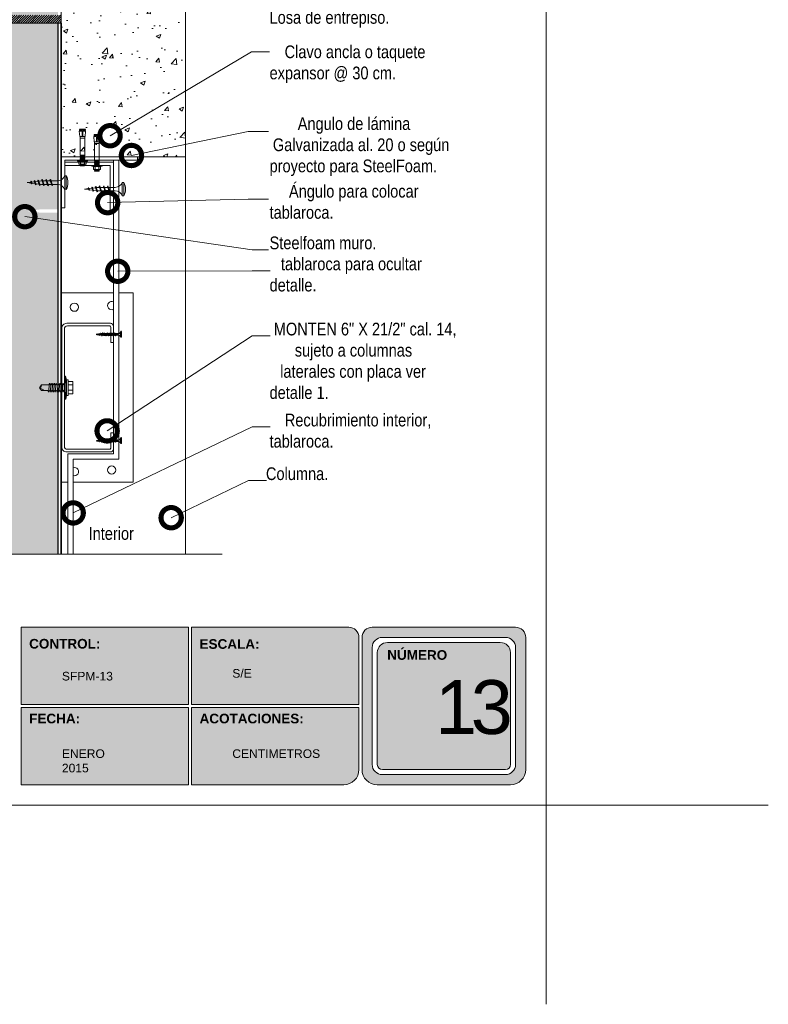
# Model space of a CAD drawing. Header units: millimetres. Extents: x 795.2 to 825.2, y 80.9 to 116.7.
# Tile 2 of 3: x 810.5 to 825.2, y 80.9 to 100.3. Entities that reach past the tile are written whole.
import ezdxf

# ---------------------------------------------------------------- set-up
doc = ezdxf.new("R2010")
doc.units = ezdxf.units.MM
doc.header["$LTSCALE"] = 0.025
doc.linetypes.add('DASHED2', pattern=[9.525, 6.35, -3.175])
doc.layers.get('0').update_dxf_attribs({"lineweight": 5})
for name, color, linetype, lineweight in [('00-ACABADO FINAL', 6, 'Continuous', 0), ('00-ACERO', 4, 'Continuous', 15), ('00-CARPINTERIA', 8, 'Continuous', 0), ('ESTRUCTURA', 251, 'Continuous', 9), ('hatch', 252, 'Continuous', 0), ('LAMINA ACCESORIOS', 1, 'Continuous', 20), ('LAMINA PANEL', 151, 'Continuous', 25), ('PIJAS', 3, 'Continuous', 0), ('STEELFOAM', 170, 'Continuous', 35), ('TEXTO', 7, 'DASHED2', 0), ('TEXTO CUADRO DATOS', 251, 'Continuous', 0)]:
    doc.layers.add(name, color=color, linetype=linetype, lineweight=lineweight)
doc.layers.add('00-TORNILLERIA', color=5, linetype='Continuous')
doc.styles.add('Erika', font='techl___.ttf', dxfattribs={"height": 0.25})
doc.styles.get("Standard").update_dxf_attribs({"font": 'romand.shx'})
doc.dimstyles.new('Erika', dxfattribs={"dimtxt": 0.25, "dimasz": 0.8, "dimexe": 0.5, "dimexo": 0.5, "dimgap": 0, "dimtad": 0, "dimlfac": 0.1, "dimzin": 1, "dimdsep": 46, "dimtxsty": 'Erika', "dimblk": 'DOTSMALL', "dimcen": 2.5, "dimse1": 1, "dimse2": 1, "dimclrd": 252, "dimclre": 252, "dimclrt": 256, "dimadec": 0, "dimazin": 0, "dimtfac": 1, "dimtmove": 0, "dimatfit": 3, "dimldrblk": 'DOTSMALL', "dimfxl": 0, "dimlwd": 0, "dimlwe": 0, "dimarcsym": 0})

# ---------------------------------------------------------------- blocks, each defined once
blk = doc.blocks.new('Phillips 8 x 34')
at = {"layer": 'PIJAS'}
for p, q in [((-0.031, -0.132), (-0.031, 0.132)), ((-0.031, 0.132), (0, 0.132)), ((0, -0.132), (0, 0.132)), ((0.14, 0.035), (0.268, 0.035)), ((0.239, -0.052), (0.274, 0.052)), ((0.249, -0.062), (0.28, 0.062)), ((0.255, -0.052), (0.29, 0.052)), ((0.28, 0.062), (0.274, 0.052)), ((0.28, 0.062), (0.29, 0.052)), ((0.284, 0.035), (0.35, 0.035)), ((0.32, -0.052), (0.356, 0.052)), ((0.33, -0.062), (0.361, 0.062)), ((0.336, -0.052), (0.371, 0.052)), ((0.361, 0.062), (0.356, 0.052)), ((0.361, 0.062), (0.371, 0.052)), ((0.365, 0.035), (0.43, 0.035)), ((0.401, -0.052), (0.437, 0.052)), ((0.411, -0.062), (0.442, 0.062)), ((0.417, -0.052), (0.452, 0.052)), ((0.442, 0.062), (0.437, 0.052)), ((0.442, 0.062), (0.452, 0.052)), ((0.446, 0.035), (0.459, 0.035)), ((0.51, 0.029), (0.459, 0.035)), ((0.485, -0.046), (0.515, 0.042)), ((0.495, -0.056), (0.52, 0.051)), ((0.501, -0.046), (0.53, 0.042)), ((0.513, 0.035), (0.519, 0.035)), ((0.52, 0.051), (0.515, 0.042)), ((0.52, 0.051), (0.53, 0.042)), ((0.58, 0.02), (0.525, 0.027)), ((0.563, -0.031), (0.584, 0.03)), ((0.573, -0.041), (0.59, 0.04)), ((0.579, -0.031), (0.6, 0.03)), ((0.59, 0.04), (0.584, 0.03)), ((0.59, 0.04), (0.6, 0.03)), ((0.651, 0.011), (0.595, 0.018)), ((0.642, -0.017), (0.654, 0.02)), ((0.651, -0.026), (0.66, 0.029)), ((0.66, 0.029), (0.654, 0.02)), ((0.657, -0.017), (0.669, 0.02)), ((0.66, 0.029), (0.669, 0.02)), ((0.739, 0), (0.666, 0.009)), ((-0.031, -0.132), (0, -0.132)), ((0.14, -0.035), (0.245, -0.035)), ((0.249, -0.062), (0.239, -0.052)), ((0.249, -0.062), (0.255, -0.052)), ((0.26, -0.035), (0.326, -0.035)), ((0.33, -0.062), (0.32, -0.052)), ((0.33, -0.062), (0.336, -0.052)), ((0.342, -0.035), (0.407, -0.035)), ((0.411, -0.062), (0.401, -0.052)), ((0.411, -0.062), (0.417, -0.052)), ((0.423, -0.035), (0.459, -0.035)), ((0.459, -0.035), (0.49, -0.031)), ((0.495, -0.056), (0.485, -0.046)), ((0.495, -0.056), (0.501, -0.046)), ((0.506, -0.029), (0.566, -0.022)), ((0.573, -0.041), (0.563, -0.031)), ((0.573, -0.041), (0.579, -0.031)), ((0.583, -0.02), (0.643, -0.012)), ((0.651, -0.026), (0.642, -0.017)), ((0.651, -0.026), (0.657, -0.017)), ((0.659, -0.01), (0.739, 0))]:
    blk.add_line(p, q, dxfattribs=at)
at = {"layer": 'PIJAS', "linetype": 'ByBlock', "lineweight": 0}
blk.add_arc((0.208, 0), 0.273, 151.0128, 208.9872, dxfattribs=at)
at = {"layer": 'PIJAS'}
for centre, start, end in [((0.143, 0.188), 201.3836, 269.0608), ((0.143, -0.188), 90.9391, 158.6163)]:
    blk.add_arc(centre, 0.153, start, end, dxfattribs=at)
blk = doc.blocks.new('PI-ANCL')
at = {"layer": 'PIJAS', "color": 152}
for p, q in [((0.0034, 0.0355), (0.0085, 0.0355)), ((0.0034, 0.0351), (0.0034, 0.0355)), ((0.0034, 0.0351), (0.0085, 0.0354)), ((0.0085, 0.0354), (0.0085, 0.0355)), ((0.0085, 0.0354), (0.0088, 0.0351)), ((-0.0001, 0.0296), (0.0121, 0.0296)), ((-0.0001, 0.0287), (-0.0001, 0.0296)), ((-0.0001, 0.0287), (0.0121, 0.0287)), ((0.0017, 0.0306), (0.0017, 0.0327)), ((0.0023, 0.0335), (0.0096, 0.0335)), ((0.0023, 0.0333), (0.0031, 0.0333)), ((0.0023, 0.03), (0.0031, 0.03)), ((0.0023, 0.0297), (0.0096, 0.0297)), ((0.0032, 0.0348), (0.0034, 0.0351)), ((0.0034, 0.0345), (0.0032, 0.0348)), ((0.0032, 0.0342), (0.0034, 0.0345)), ((0.0034, 0.034), (0.0032, 0.0342)), ((0.0032, 0.0337), (0.0034, 0.034)), ((0.0033, 0.0335), (0.0032, 0.0337)), ((0.0032, 0.0296), (0.0033, 0.0297)), ((0.0032, 0.0296), (0.0032, 0.0296)), ((0.0032, 0.0284), (0.0034, 0.0287)), ((0.0034, 0.0282), (0.0032, 0.0284)), ((0.0032, 0.0279), (0.0034, 0.0282)), ((0.0034, 0.0276), (0.0032, 0.0279)), ((0.0032, 0.0273), (0.0034, 0.0276)), ((0.0034, 0.027), (0.0032, 0.0273)), ((0.0032, 0.0267), (0.0034, 0.027)), ((0.0034, 0.0264), (0.0032, 0.0267)), ((0.0032, 0.0261), (0.0034, 0.0264)), ((0.0034, 0.0258), (0.0032, 0.0261)), ((0.0032, 0.0255), (0.0034, 0.0258)), ((0.0034, 0.0253), (0.0032, 0.0255)), ((0.0032, 0.025), (0.0034, 0.0253)), ((0.0034, 0.0247), (0.0032, 0.025)), ((0.0032, 0.0244), (0.0034, 0.0247)), ((0.0034, 0.0241), (0.0032, 0.0244)), ((0.0032, 0.0238), (0.0034, 0.0241)), ((0.0034, 0.0235), (0.0032, 0.0238)), ((0.0034, 0.0345), (0.0085, 0.0348)), ((0.0034, 0.034), (0.0085, 0.0342)), ((0.0034, 0.0282), (0.0085, 0.0284)), ((0.0034, 0.0276), (0.0085, 0.0279)), ((0.0034, 0.027), (0.0085, 0.0273)), ((0.0034, 0.0264), (0.0085, 0.0267)), ((0.0034, 0.0258), (0.0085, 0.0261)), ((0.0034, 0.0253), (0.0085, 0.0255)), ((0.0034, 0.0247), (0.0085, 0.025)), ((0.0034, 0.0247), (0.0085, 0.025)), ((0.0034, 0.0241), (0.0085, 0.0244)), ((0.0034, 0.0241), (0.0085, 0.0244)), ((0.0034, 0.0235), (0.0085, 0.0238)), ((0.0037, 0.0306), (0.0037, 0.0327)), ((0.0043, 0.0333), (0.0076, 0.0333)), ((0.0043, 0.03), (0.0076, 0.03)), ((0.006, 0.0335), (0.0085, 0.0337)), ((0.0082, 0.0306), (0.0082, 0.0327)), ((0.0083, 0.0296), (0.0085, 0.0296)), ((0.0088, 0.0351), (0.0085, 0.0348)), ((0.0085, 0.0348), (0.0088, 0.0345)), ((0.0088, 0.0345), (0.0085, 0.0342)), ((0.0085, 0.0342), (0.0088, 0.034)), ((0.0088, 0.034), (0.0085, 0.0337)), ((0.0085, 0.0337), (0.0086, 0.0335)), ((0.0086, 0.0297), (0.0085, 0.0296)), ((0.0085, 0.0296), (0.0085, 0.0296)), ((0.0087, 0.0287), (0.0085, 0.0284)), ((0.0085, 0.0284), (0.0088, 0.0282)), ((0.0088, 0.0282), (0.0085, 0.0279)), ((0.0085, 0.0279), (0.0088, 0.0276)), ((0.0088, 0.0276), (0.0085, 0.0273)), ((0.0085, 0.0273), (0.0088, 0.027)), ((0.0088, 0.027), (0.0085, 0.0267)), ((0.0085, 0.0267), (0.0088, 0.0264)), ((0.0088, 0.0264), (0.0085, 0.0261)), ((0.0085, 0.0261), (0.0088, 0.0258)), ((0.0088, 0.0258), (0.0085, 0.0255)), ((0.0085, 0.0255), (0.0088, 0.0253)), ((0.0088, 0.0253), (0.0085, 0.025)), ((0.0085, 0.025), (0.0088, 0.0247)), ((0.0088, 0.0247), (0.0085, 0.0244)), ((0.0085, 0.0244), (0.0088, 0.0241)), ((0.0088, 0.0241), (0.0085, 0.0238)), ((0.0085, 0.0238), (0.0085, 0.023)), ((0.0088, 0.0333), (0.0096, 0.0333)), ((0.0088, 0.03), (0.0096, 0.03)), ((0.0102, 0.0306), (0.0102, 0.0327)), ((0.0121, 0.0287), (0.0121, 0.0296)), ((0.0034, 0.023), (0.0032, 0.0228)), ((0.0032, 0.0228), (0.0088, 0.0228)), ((0.0032, 0.0004), (0.0032, 0.0228)), ((0.0034, 0.0235), (0.0034, 0.023)), ((0.0034, 0.023), (0.0085, 0.023)), ((0.0085, 0.023), (0.0088, 0.0228)), ((0.0088, 0.0004), (0.0088, 0.0228)), ((0.0022, -0.0059), (0.0026, 0.0004)), ((0.0026, 0.0004), (0.0093, 0.0004)), ((0.0032, 0.0024), (0.0088, 0.0024)), ((0.0056, 0), (0.0064, 0)), ((0.0056, 0), (0.0056, -0.0059)), ((0.0064, 0), (0.0064, -0.0059)), ((0.0098, -0.0059), (0.0093, 0.0004)), ((0.0056, -0.0059), (0.0022, -0.0059)), ((0.0025, -0.0071), (0.0026, -0.0059)), ((0.0025, -0.0071), (0.0095, -0.0071)), ((0.0025, -0.0084), (0.0026, -0.0071)), ((0.0025, -0.0084), (0.0095, -0.0084)), ((0.0064, -0.0059), (0.0098, -0.0059)), ((0.0095, -0.0071), (0.0093, -0.0059)), ((0.0095, -0.0084), (0.0093, -0.0071))]:
    blk.add_line(p, q, dxfattribs=at)
for centre, start, end in [((0.0023, 0.0329), 90, 180), ((0.0023, 0.0327), 90, 180), ((0.0023, 0.0306), 180, 270), ((0.0023, 0.0303), 180, 270), ((0.0031, 0.0327), 0, 90), ((0.0031, 0.0306), 270, 360), ((0.0043, 0.0327), 90, 180), ((0.0043, 0.0306), 180, 270), ((0.0076, 0.0327), 0, 90), ((0.0076, 0.0306), 270, 0), ((0.0088, 0.0327), 90, 180), ((0.0088, 0.0306), 180, 270), ((0.0096, 0.0329), 0, 90), ((0.0096, 0.0327), 0, 90), ((0.0096, 0.0306), 270, 0), ((0.0096, 0.0303), 270, 0)]:
    blk.add_arc(centre, 0.0006, start, end, dxfattribs=at)
blk = doc.blocks.new('_DotSmall')
at = {"color": 0, "linetype": 'ByBlock', "const_width": 0.5}
blk.add_lwpolyline([(-0.0625, 0, 1), (0.0625, 0, 1)], format="xyb", close=True, dxfattribs=at)
blk = doc.blocks.new('tornillo')
at = {"layer": '00-CARPINTERIA'}
for p, q in [((0.00001, 0.03281), (-0.00265, 0.03096)), ((-0.00265, 0.02492), (-0.00265, 0.03096)), ((-0.00222, 0.02905), (-0.00265, 0.02931)), ((0.00001, 0.03281), (-0.00211, 0.02908)), ((0.00266, 0.03096), (0.00001, 0.03281)), ((0.00072, 0.03122), (0.00001, 0.03281)), ((0.00266, 0.03096), (0.00075, 0.0312)), ((0.00266, 0.0239), (0.00266, 0.03096)), ((-0.00436, 0.02424), (-0.00265, 0.02492)), ((-0.00278, 0.02361), (-0.00436, 0.02424)), ((0.00438, 0.02322), (-0.00436, 0.02424)), ((-0.00436, 0.02253), (-0.00278, 0.02316)), ((-0.00278, 0.02191), (-0.00436, 0.02253)), ((0.00438, 0.02152), (-0.00436, 0.02253)), ((-0.00436, 0.02083), (-0.00278, 0.02145)), ((-0.00278, 0.0202), (-0.00436, 0.02083)), ((0.00438, 0.01981), (-0.00436, 0.02083)), ((-0.00436, 0.01912), (-0.00278, 0.01975)), ((-0.00265, 0.02335), (-0.00265, 0.02343)), ((-0.00265, 0.02164), (-0.00265, 0.02172)), ((-0.00265, 0.01993), (-0.00265, 0.02001)), ((0.00438, 0.02322), (0.00266, 0.0239)), ((0.00266, 0.02233), (0.00266, 0.02241)), ((0.00266, 0.02062), (0.00266, 0.0207)), ((0.00279, 0.0226), (0.00438, 0.02322)), ((0.00438, 0.02152), (0.00279, 0.02214)), ((0.00279, 0.02089), (0.00438, 0.02152)), ((0.00438, 0.01981), (0.00279, 0.02044)), ((0.00279, 0.01918), (0.00438, 0.01981)), ((-0.00278, 0.01849), (-0.00436, 0.01912)), ((0.00438, 0.0181), (-0.00436, 0.01912)), ((-0.00436, 0.01741), (-0.00278, 0.01804)), ((-0.00278, 0.01678), (-0.00436, 0.01741)), ((0.00438, 0.01639), (-0.00436, 0.01741)), ((-0.00436, 0.0157), (-0.00278, 0.01633)), ((-0.00278, 0.01507), (-0.00436, 0.0157)), ((0.00438, 0.01468), (-0.00436, 0.0157)), ((-0.00436, 0.01399), (-0.00278, 0.01462)), ((-0.00278, 0.01336), (-0.00436, 0.01399)), ((0.00438, 0.01297), (-0.00436, 0.01399)), ((-0.00436, 0.01228), (-0.00278, 0.01291)), ((-0.00278, 0.01165), (-0.00436, 0.01228)), ((0.00438, 0.01126), (-0.00436, 0.01228)), ((-0.00436, 0.01057), (-0.00278, 0.0112)), ((-0.00278, 0.00995), (-0.00436, 0.01057)), ((0.00438, 0.00956), (-0.00436, 0.01057)), ((-0.00265, 0.01822), (-0.00265, 0.0183)), ((-0.00265, 0.01652), (-0.00265, 0.01659)), ((-0.00265, 0.01481), (-0.00265, 0.01489)), ((-0.00265, 0.0131), (-0.00265, 0.01318)), ((-0.00265, 0.01139), (-0.00265, 0.01147)), ((-0.00265, 0.00968), (-0.00265, 0.00976)), ((0.00266, 0.01891), (0.00266, 0.01899)), ((0.00266, 0.0172), (0.00266, 0.01728)), ((0.00266, 0.0155), (0.00266, 0.01558)), ((0.00266, 0.01379), (0.00266, 0.01387)), ((0.00266, 0.01208), (0.00266, 0.01216)), ((0.00266, 0.01037), (0.00266, 0.01045)), ((0.00438, 0.0181), (0.00279, 0.01873)), ((0.00279, 0.01747), (0.00438, 0.0181)), ((0.00438, 0.01639), (0.00279, 0.01702)), ((0.00279, 0.01576), (0.00438, 0.01639)), ((0.00438, 0.01468), (0.00279, 0.01531)), ((0.00279, 0.01405), (0.00438, 0.01468)), ((0.00438, 0.01297), (0.00279, 0.0136)), ((0.00279, 0.01234), (0.00438, 0.01297)), ((0.00438, 0.01126), (0.00279, 0.01189)), ((0.00279, 0.01064), (0.00438, 0.01126)), ((0.00438, 0.00956), (0.00279, 0.01018)), ((-0.01126, 0.00716), (-0.01126, 0.00766)), ((-0.0077, 0.00631), (-0.01126, 0.00716)), ((0.0077, 0.00631), (-0.0077, 0.00631)), ((-0.0077, 0.00476), (-0.0077, 0.00631)), ((0.00758, 0.00464), (-0.00758, 0.00464)), ((-0.00616, 0.00464), (-0.00616, 0.00036)), ((0.0058, 0), (-0.0058, 0)), ((-0.00436, 0.00887), (-0.00278, 0.0095)), ((-0.00265, 0.00819), (-0.00436, 0.00887)), ((0.003, 0.00801), (-0.00436, 0.00887)), ((-0.00266, 0.00464), (-0.00266, 0)), ((-0.00265, 0.00819), (-0.00265, 0.00801)), ((0.00266, 0.00866), (0.00266, 0.00874)), ((0.00266, 0.00464), (0.00266, 0)), ((0.00279, 0.00893), (0.00438, 0.00956)), ((0.00403, 0.00799), (0.00279, 0.00848)), ((0.00616, 0.00036), (0.00616, 0.00464)), ((0.0077, 0.00631), (0.01126, 0.00716)), ((0.0077, 0.00631), (0.0077, 0.00476)), ((0.01126, 0.00716), (0.01126, 0.00766))]:
    blk.add_line(p, q, dxfattribs=at)
for centre, radius, start, end in [((0.00075, 0.03123), 0.000032, 204.23771, 263.0002), ((-0.00285, 0.02343), 0.0002, 0, 68.37539), ((-0.00285, 0.02335), 0.0002, 291.62461, 360), ((-0.00285, 0.02172), 0.0002, 0, 68.37539), ((-0.00285, 0.02164), 0.0002, 291.62461, 0), ((-0.00285, 0.02001), 0.0002, 0, 68.37539), ((-0.00285, 0.01993), 0.0002, 291.62461, 360), ((-0.00218, 0.02912), 0.00008, 239.30596, 330.41578), ((0.00286, 0.02241), 0.0002, 111.62461, 180), ((0.00286, 0.02233), 0.0002, 180, 248.37539), ((0.00286, 0.0207), 0.0002, 111.62461, 180), ((0.00286, 0.02062), 0.0002, 180, 248.37539), ((-0.00285, 0.0183), 0.0002, 0, 68.37539), ((-0.00285, 0.01822), 0.0002, 291.62461, 0), ((-0.00285, 0.01659), 0.0002, 0, 68.37539), ((-0.00285, 0.01652), 0.0002, 291.62461, 0), ((-0.00285, 0.01489), 0.0002, 0, 68.37539), ((-0.00285, 0.01481), 0.0002, 291.62461, 0), ((-0.00285, 0.01318), 0.0002, 0, 68.37539), ((-0.00285, 0.0131), 0.0002, 291.62461, 360), ((-0.00285, 0.01147), 0.0002, 0, 68.37539), ((-0.00285, 0.01139), 0.0002, 291.62461, 0), ((-0.00285, 0.00976), 0.0002, 0, 68.37539), ((0.00286, 0.01899), 0.0002, 111.62461, 180), ((0.00286, 0.01891), 0.0002, 180, 248.37539), ((0.00286, 0.01728), 0.0002, 111.62461, 180), ((0.00286, 0.0172), 0.0002, 180, 248.37539), ((0.00286, 0.01558), 0.0002, 111.62461, 180), ((0.00286, 0.0155), 0.0002, 180, 248.37539), ((0.00286, 0.01387), 0.0002, 111.62461, 180), ((0.00286, 0.01379), 0.0002, 180, 248.37539), ((0.00286, 0.01216), 0.0002, 111.62461, 180), ((0.00286, 0.01208), 0.0002, 180, 248.37539), ((0.00286, 0.01045), 0.0002, 111.62461, 180), ((0.00286, 0.01037), 0.0002, 180, 248.37539), ((0, -0.16153), 0.16957, 86.19393, 93.80607), ((0, -0.16153), 0.16907, 86.18273, 93.81727), ((-0.00758, 0.00476), 0.00012, 180, 270), ((-0.0058, 0.00036), 0.00036, 180, 270), ((-0.00285, 0.00968), 0.0002, 291.62461, 0), ((0.00286, 0.00874), 0.0002, 111.62461, 180), ((0.00286, 0.00866), 0.0002, 180, 248.37539), ((0.0058, 0.00036), 0.00036, 270, 0), ((0.00758, 0.00476), 0.00012, 270, 0)]:
    blk.add_arc(centre, radius, start, end, dxfattribs=at)
blk = doc.blocks.new('TORNILLO2IN')
at = {"layer": '00-TORNILLERIA'}
for p, q in [((581.605, 661.0234), (581.6081, 661.0238)), ((581.6084, 661.0247), (581.608, 661.0243)), ((581.6085, 661.0227), (581.608, 661.0243)), ((581.6087, 661.0223), (581.6084, 661.0247)), ((581.6084, 661.0247), (581.6086, 661.0243)), ((581.6092, 661.0227), (581.6086, 661.0243)), ((581.6088, 661.0239), (581.6111, 661.0242)), ((581.6114, 661.0251), (581.611, 661.0247)), ((581.6118, 661.0221), (581.611, 661.0247)), ((581.6121, 661.0217), (581.6114, 661.0251)), ((581.6114, 661.0251), (581.6116, 661.0247)), ((581.6125, 661.0221), (581.6116, 661.0247)), ((581.6118, 661.0243), (581.6141, 661.0246)), ((581.6143, 661.0256), (581.6139, 661.0252)), ((581.6152, 661.0215), (581.6139, 661.0252)), ((581.6154, 661.0211), (581.6143, 661.0256)), ((581.6143, 661.0256), (581.6146, 661.0252)), ((581.6158, 661.0215), (581.6146, 661.0252)), ((581.6148, 661.0247), (581.6169, 661.0249)), ((581.6173, 661.0249), (581.6169, 661.0249)), ((581.6175, 661.0261), (581.6171, 661.0257)), ((581.6186, 661.0212), (581.6171, 661.0257)), ((581.6175, 661.0261), (581.6177, 661.0257)), ((581.6188, 661.0208), (581.6175, 661.0261)), ((581.6192, 661.0212), (581.6177, 661.0257)), ((581.6208, 661.0249), (581.618, 661.0249)), ((581.6209, 661.0261), (581.6205, 661.0257)), ((581.622, 661.0212), (581.6205, 661.0257)), ((581.6209, 661.0261), (581.6212, 661.0257)), ((581.6223, 661.0208), (581.6209, 661.0261)), ((581.6227, 661.0212), (581.6212, 661.0257)), ((581.6242, 661.0249), (581.6214, 661.0249)), ((581.6244, 661.0261), (581.624, 661.0257)), ((581.6255, 661.0212), (581.624, 661.0257)), ((581.6244, 661.0261), (581.6246, 661.0257)), ((581.6257, 661.0208), (581.6244, 661.0261)), ((581.6261, 661.0212), (581.6246, 661.0257)), ((581.628, 661.0249), (581.6249, 661.0249)), ((581.6282, 661.0261), (581.6277, 661.0257)), ((581.6292, 661.0212), (581.6277, 661.0257)), ((581.6282, 661.0261), (581.6284, 661.0257)), ((581.6295, 661.0208), (581.6282, 661.0261)), ((581.6299, 661.0212), (581.6284, 661.0257)), ((581.6315, 661.0249), (581.6287, 661.0249)), ((581.6316, 661.0261), (581.6312, 661.0257)), ((581.6327, 661.0212), (581.6312, 661.0257)), ((581.6316, 661.0261), (581.6319, 661.0257)), ((581.6329, 661.0208), (581.6316, 661.0261)), ((581.6334, 661.0212), (581.6319, 661.0257)), ((581.6349, 661.0249), (581.6321, 661.0249)), ((581.6351, 661.0261), (581.6346, 661.0257)), ((581.6361, 661.0212), (581.6346, 661.0257)), ((581.6351, 661.0261), (581.6353, 661.0257)), ((581.6364, 661.0208), (581.6351, 661.0261)), ((581.6368, 661.0212), (581.6353, 661.0257)), ((581.6384, 661.0249), (581.6356, 661.0249)), ((581.6385, 661.0261), (581.6381, 661.0257)), ((581.6396, 661.0212), (581.6381, 661.0257)), ((581.6385, 661.0261), (581.6388, 661.0257)), ((581.6398, 661.0208), (581.6385, 661.0261)), ((581.6403, 661.0212), (581.6388, 661.0257)), ((581.6418, 661.0249), (581.639, 661.0249)), ((581.642, 661.0261), (581.6415, 661.0257)), ((581.643, 661.0212), (581.6415, 661.0257)), ((581.642, 661.0261), (581.6422, 661.0257)), ((581.6433, 661.0208), (581.642, 661.0261)), ((581.6437, 661.0212), (581.6422, 661.0257)), ((581.6479, 661.0249), (581.6425, 661.0249)), ((581.6539, 661.0178), (581.6539, 661.0291)), ((581.6552, 661.0291), (581.6539, 661.0291)), ((581.6552, 661.0178), (581.6552, 661.0291)), ((581.6084, 661.023), (581.605, 661.0234)), ((581.6087, 661.0223), (581.6085, 661.0227)), ((581.6087, 661.0223), (581.6092, 661.0227)), ((581.6117, 661.0226), (581.6091, 661.0229)), ((581.6121, 661.0217), (581.6118, 661.0221)), ((581.6121, 661.0217), (581.6125, 661.0221)), ((581.6149, 661.0222), (581.6124, 661.0225)), ((581.6154, 661.0211), (581.6152, 661.0215)), ((581.6154, 661.0211), (581.6158, 661.0215)), ((581.6169, 661.022), (581.6156, 661.0221)), ((581.6183, 661.022), (581.6169, 661.022)), ((581.6188, 661.0208), (581.6186, 661.0212)), ((581.6188, 661.0208), (581.6192, 661.0212)), ((581.6218, 661.022), (581.619, 661.022)), ((581.6223, 661.0208), (581.622, 661.0212)), ((581.6223, 661.0208), (581.6227, 661.0212)), ((581.6252, 661.022), (581.6224, 661.022)), ((581.6257, 661.0208), (581.6255, 661.0212)), ((581.6257, 661.0208), (581.6261, 661.0212)), ((581.629, 661.0219), (581.6259, 661.022)), ((581.6295, 661.0208), (581.6292, 661.0212)), ((581.6295, 661.0208), (581.6299, 661.0212)), ((581.6324, 661.022), (581.6297, 661.022)), ((581.6329, 661.0208), (581.6327, 661.0212)), ((581.6329, 661.0208), (581.6334, 661.0212)), ((581.6359, 661.022), (581.6331, 661.022)), ((581.6364, 661.0208), (581.6361, 661.0212)), ((581.6364, 661.0208), (581.6368, 661.0212)), ((581.6394, 661.022), (581.6366, 661.022)), ((581.6398, 661.0208), (581.6396, 661.0212)), ((581.6398, 661.0208), (581.6403, 661.0212)), ((581.6428, 661.022), (581.64, 661.022)), ((581.6433, 661.0208), (581.643, 661.0212)), ((581.6433, 661.0208), (581.6437, 661.0212)), ((581.6479, 661.022), (581.6435, 661.022)), ((581.6552, 661.0178), (581.6539, 661.0178))]:
    blk.add_line(p, q, dxfattribs=at)
for centre, start, end in [((581.6478, 661.0315), 270.9392, 338.6164), ((581.6478, 661.0154), 21.3837, 89.0609)]:
    blk.add_arc(centre, 0.00653, start, end, dxfattribs=at)

msp = doc.modelspace()

# ---------------------------------------------------------------- hatches: boundary and pattern name
h = msp.add_hatch(color=253)
h.paths.add_polyline_path([(817.389, 88.327, 0.414214), (817.189, 88.127), (817.189, 85.527, 0.414214), (817.489, 85.227), (820.109, 85.227, 0.414214), (820.409, 85.527), (820.409, 88.127, 0.414214), (820.209, 88.327)])
h.paths.add_polyline_path([(820.209, 87.927), (820.209, 85.627, -0.414214), (820.009, 85.427), (817.589, 85.427, -0.414214), (817.389, 85.627), (817.389, 87.927, -0.414214), (817.589, 88.127), (820.009, 88.127, -0.414214)], flags=16)
h.paths.add_polyline_path([(820.109, 87.827), (820.109, 85.627, -0.414214), (820.009, 85.527), (817.589, 85.527, -0.414214), (817.489, 85.627), (817.489, 87.827, -0.414214), (817.689, 88.027), (819.909, 88.027, -0.414214)], flags=0)
h.paths.add_polyline_path([(818.094, 87.733), (819.396, 87.733), (819.396, 85.477), (818.094, 85.477)], flags=8)
h.paths.add_polyline_path([(817.637, 89.512), (818.881, 89.512), (818.881, 89.221), (817.637, 89.221)], flags=9)
h = msp.add_hatch(color=253)
h.paths.add_polyline_path([(813.778, 86.807), (813.778, 88.327), (810.487, 88.327), (810.487, 86.807)])
h.paths.add_polyline_path([(813.778, 86.747), (810.487, 86.747), (810.487, 85.227), (813.778, 85.227)])
h.paths.add_polyline_path([(813.838, 86.747), (813.838, 85.227), (816.829, 85.227, 0.414214), (817.129, 85.527), (817.129, 86.747)])
h.paths.add_polyline_path([(813.838, 88.327), (813.838, 86.807), (817.129, 86.807), (817.129, 88.127, 0.414214), (816.929, 88.327)])
at = {"layer": '00-ACERO', "linetype": 'ByBlock', "lineweight": 0, "ltscale": 2}
h = msp.add_hatch(dxfattribs=at)
h.set_pattern_fill('ANSI31', color=256, scale=0.01)
h.set_pattern_definition([(45, (25.959917, -1e-14), (-0.0224506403, 0.0224506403), [])])
h.paths.add_polyline_path([(811.275, 100.375), (808.94, 100.375), (808.94, 100.219), (809.533, 100.219), (811.275, 100.219)])
at = {"layer": 'hatch', "linetype": 'ByBlock', "lineweight": 0}
h = msp.add_hatch(dxfattribs=at)
h.set_pattern_fill('HONEY', color=256, scale=0.034)
h.set_pattern_definition([(0, (278.210005, -158.00473), (0.161925, 0.093487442), [0.10795, -0.2159]), (120, (278.210005, -158.00473), (-0.161925, 0.093487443), [0.10795, -0.2159]), (60, (278.210005, -158.00473), (4e-10, 0.186974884), [-0.2159, 0.10795])])
edge = h.paths.add_edge_path()
edge.add_arc((811.199, 101.58), 0.153, 86.5175, 89.0608)
edge.add_line((811.202, 101.733), (810.883, 101.733))
edge.add_line((810.883, 101.733), (810.603, 101.768))
edge.add_line((810.603, 101.768), (810.883, 101.803))
edge.add_line((810.883, 101.803), (811.202, 101.803))
edge.add_arc((811.202, 101.953), 0.149, 270, 272.6039)
edge.add_line((811.209, 101.804), (811.209, 106.156))
edge.add_line((811.209, 106.156), (810.297, 106.156))
edge.add_line((810.297, 106.156), (810.297, 106.711))
edge.add_line((810.297, 106.711), (809.918, 105.589))
edge.add_line((809.918, 105.589), (809.918, 106.156))
edge.add_line((809.918, 106.156), (809.6, 106.156))
edge.add_line((809.6, 106.156), (809.6, 100.375))
edge.add_line((809.6, 100.375), (811.209, 100.375))
edge.add_line((811.209, 100.375), (811.209, 101.733))
edge = h.paths.add_edge_path()
edge.add_arc((811.199, 96.331), 0.153, 86.5175, 89.0608)
edge.add_line((811.202, 96.484), (810.883, 96.484))
edge.add_line((810.883, 96.484), (810.603, 96.519))
edge.add_line((810.603, 96.519), (810.883, 96.554))
edge.add_line((810.883, 96.554), (811.202, 96.554))
edge.add_arc((811.202, 96.703), 0.149, 270, 272.6039)
edge.add_line((811.209, 96.554), (811.209, 100.219))
edge.add_line((811.209, 100.219), (809.6, 100.219))
edge.add_line((809.6, 100.219), (809.6, 89.763))
edge.add_line((809.6, 89.763), (809.918, 89.763))
edge.add_line((809.918, 89.763), (809.918, 89.196))
edge.add_line((809.918, 89.196), (810.297, 90.318))
edge.add_line((810.297, 90.318), (810.297, 89.763))
edge.add_line((810.297, 89.763), (811.209, 89.763))
edge.add_line((811.209, 89.763), (811.209, 96.484))
h = msp.add_hatch(dxfattribs=at)
h.set_pattern_fill('AR-CONC', color=256, scale=0.005)
h.set_pattern_definition([(50, (25.9599, 3.84554), (0.91092334, -0.0796954), [0.09525, -1.04775]), (355, (25.9599, 3.8455), (-0.1762171, 0.9552842), [0.0762, -0.8382029]), (100.45144, (26.0358, 3.8389), (0.7347062, 0.8755888), [0.08095, -0.8904512]), (46.1842, (25.9599, 4.0995), (1.3553952, -0.2102116), [0.142875, -1.571625]), (96.63556, (26.0729, 4.082), (1.1870207, 1.2371306), [0.121425, -1.335678]), (351.18415, (25.9599, 4.0995), (1.1870207, 1.2371306), [0.1142998, -1.2572987]), (21, (26.0869, 4.03604), (0.75807196, -0.511326), [0.09525, -1.04775]), (326, (26.0869, 4.036), (0.3090101, 0.9209398), [0.0762, -0.8382]), (71.45144, (26.1501, 3.9934), (1.0670821, 0.4096138), [0.08095, -0.8904497]), (37.5, (25.95992, 3.84554), (0.01544302, 0.4227752), [0, -0.82804, 0, -0.8509, 0, -0.841375]), (7.5, (25.9599, 3.84554), (0.3340983, 0.50090287), [0, -0.48514, 0, -0.80899, 0, -0.320675]), (327.5, (25.6767, 3.84554), (0.67795298, -0.02864372), [0, -0.3175, 0, -0.9906, 0, -1.31445]), (317.5, (25.5497, 3.84554), (0.7406459, 0.12713246), [0, -0.41275, 0, -0.65786, 0, -0.93345])])
h.paths.add_polyline_path([(812.873, 103.351), (812.775, 103.351), (812.775, 103.351), (812.109, 103.351), (812.101, 103.342), (812.101, 103.33), (812.105, 103.326), (812.105, 102.982), (812.114, 102.982), (812.121, 102.886), (812.114, 102.886), (812.116, 102.866), (812.116, 102.847), (812.008, 102.847), (812.011, 102.866), (812.008, 102.866), (812.011, 102.886), (812.004, 102.886), (812.011, 102.982), (812.019, 102.982), (812.019, 103.33), (812.024, 103.33), (812.024, 103.338), (812.019, 103.342), (812.024, 103.347), (812.02, 103.351), (811.275, 103.351), (811.275, 97.585), (812.012, 97.585), (812.02, 97.594), (812.02, 97.607), (812.015, 97.611), (812.015, 97.979), (812.006, 97.979), (811.999, 98.083), (812.007, 98.083), (812.004, 98.104), (812.004, 98.125), (812.119, 98.125), (812.116, 98.104), (812.119, 98.104), (812.116, 98.083), (812.124, 98.083), (812.117, 97.979), (812.108, 97.979), (812.108, 97.607), (812.103, 97.607), (812.103, 97.599), (812.108, 97.594), (812.103, 97.589), (812.107, 97.585), (813.715, 97.585), (813.715, 101.045), (818.937, 101.045), (818.937, 102.247), (819.617, 102.247), (818.242, 102.712), (818.937, 102.712), (818.937, 103.351)])

# ---------------------------------------------------------------- linework, layer by layer
at = {"linetype": 'ByBlock', "lineweight": 0}
msp.add_line((811.275, 100.375), (811.275, 100.219), dxfattribs=at)
at = {"color": 253}
for p, q in [((810.487, 86.807), (810.487, 88.327)), ((813.778, 88.327), (810.487, 88.327)), ((813.778, 86.807), (813.778, 88.327)), ((813.838, 86.807), (813.838, 88.327)), ((816.929, 88.327), (813.838, 88.327)), ((820.209, 88.327), (817.389, 88.327)), ((817.129, 88.127), (817.129, 86.807)), ((817.189, 88.127), (817.189, 85.527)), ((820.009, 88.127), (817.589, 88.127)), ((819.909, 88.027), (817.689, 88.027)), ((820.409, 85.527), (820.409, 88.127)), ((817.389, 87.927), (817.389, 85.627)), ((817.489, 87.827), (817.489, 85.627)), ((820.109, 85.627), (820.109, 87.827)), ((820.209, 85.627), (820.209, 87.927)), ((813.778, 86.807), (810.487, 86.807)), ((810.487, 85.227), (810.487, 86.747)), ((813.778, 86.747), (810.487, 86.747)), ((813.778, 85.227), (813.778, 86.747)), ((817.129, 86.807), (813.838, 86.807)), ((813.838, 85.227), (813.838, 86.747)), ((817.129, 86.747), (813.838, 86.747)), ((817.129, 86.747), (817.129, 85.527)), ((817.589, 85.527), (820.009, 85.527)), ((817.589, 85.427), (820.009, 85.427)), ((813.778, 85.227), (810.487, 85.227)), ((816.829, 85.227), (813.838, 85.227)), ((820.109, 85.227), (817.489, 85.227)), ((817.489, 85.227), (820.109, 85.227))]:
    msp.add_line(p, q, dxfattribs=at)
at = {"color": 254}
for p, q in [((820.809, 84.827), (825.179, 84.827)), ((820.809, 80.905), (820.809, 84.827))]:
    msp.add_line(p, q, dxfattribs=at)
msp.add_lwpolyline([(799.219, 84.827), (820.809, 84.827), (820.809, 112.767), (799.219, 112.767)], close=True, dxfattribs=at)
at = {"linetype": 'ByBlock', "lineweight": 0}
for points in [[(811.275, 97.585), (811.275, 97.585), (811.275, 103.351)], [(813.715, 101.045), (813.715, 97.585), (811.275, 97.585)]]:
    msp.add_lwpolyline(points, dxfattribs=at)
at = {"color": 253}
for centre, radius, start, end in [((816.929, 88.127), 0.2, 0, 90), ((817.389, 88.127), 0.2, 90, 180), ((820.209, 88.127), 0.2, 0, 90), ((817.589, 87.927), 0.2, 90, 180), ((817.689, 87.827), 0.2, 90, 180), ((819.909, 87.827), 0.2, 360, 90), ((820.009, 87.927), 0.2, 360, 90), ((816.829, 85.527), 0.3, 270, 0), ((817.489, 85.527), 0.3, 180, 270), ((817.489, 85.527), 0.3, 180, 270), ((817.589, 85.627), 0.2, 180, 270), ((817.589, 85.627), 0.1, 180, 270), ((820.009, 85.627), 0.2, 270, 0), ((820.009, 85.627), 0.1, 270, 360), ((820.109, 85.527), 0.3, 270, 0), ((820.109, 85.527), 0.3, 270, 360)]:
    msp.add_arc(centre, radius, start, end, dxfattribs=at)
at = {"layer": '00-ACERO', "linetype": 'ByBlock', "lineweight": 0, "ltscale": 2}
for p, q in [((812.3, 91.74), (812.3, 97.519)), ((812.408, 91.632), (812.408, 97.519)), ((813.715, 97.585), (813.715, 89.763)), ((811.401, 91.74), (811.401, 89.763)), ((811.401, 91.74), (812.3, 91.74)), ((811.509, 91.632), (811.509, 89.763)), ((811.509, 91.632), (812.408, 91.632))]:
    msp.add_line(p, q, dxfattribs=at)
at = {"layer": 'ESTRUCTURA', "linetype": 'ByBlock', "lineweight": 0, "ltscale": 2}
msp.add_line((811.275, 97.585), (811.275, 96.585), dxfattribs=at)
at = {"layer": 'hatch', "linetype": 'ByBlock', "lineweight": 0}
for p, q in [((812.3, 94.906), (811.275, 94.906)), ((812.691, 94.906), (812.408, 94.906)), ((812.691, 91.181), (812.691, 94.906)), ((811.401, 91.181), (811.275, 91.181)), ((812.691, 91.181), (811.509, 91.181))]:
    msp.add_line(p, q, dxfattribs=at)
msp.add_lwpolyline([(808.306, 89.763), (809.918, 89.763), (809.918, 89.196), (810.297, 90.318), (810.297, 89.763), (814.441, 89.763)], dxfattribs=at)
for centre in [(811.533, 94.626), (812.265, 91.421)]:
    msp.add_circle(centre, 0.0812, dxfattribs=at)
for centre, start, end in [((812.265, 94.657), 63.9257, 296.0743), ((811.533, 91.389), 252.5439, 107.4561)]:
    msp.add_arc(centre, 0.0812, start, end, dxfattribs=at)
at = {"layer": 'LAMINA ACCESORIOS'}
for points in [[(811.275, 97.585), (812.775, 97.585), (812.775, 97.519), (811.342, 97.518), (811.342, 96.585), (811.275, 96.585), (811.275, 97.585)], [(812.3, 97.481), (811.342, 97.481), (811.342, 97.414), (812.234, 97.414), (812.234, 96.481), (812.3, 96.481), (812.3, 97.481)]]:
    msp.add_lwpolyline(points, dxfattribs=at)
msp.add_lwpolyline([(811.284, 91.877, 0.414214), (811.383, 91.777), (812.241, 91.777, 0.414214), (812.3, 91.837), (812.3, 92.156), (812.247, 92.156), (812.247, 91.85, -0.414214), (812.227, 91.83), (811.396, 91.83, -0.414214), (811.337, 91.89), (811.337, 94.196, -0.414214), (811.396, 94.256), (812.227, 94.256, -0.414214), (812.247, 94.236), (812.247, 93.931), (812.3, 93.931), (812.3, 94.25, 0.414214), (812.241, 94.309), (811.383, 94.309, 0.414214), (811.284, 94.21)], format="xyb", close=True, dxfattribs=at)
at = {"layer": 'LAMINA PANEL', "linetype": 'ByBlock', "lineweight": 0}
msp.add_line((811.275, 100.219), (809.533, 100.219), dxfattribs=at)
at = {"layer": 'LAMINA PANEL', "extrusion": (0, 0, -1)}
for p, q in [((811.209, 100.219), (811.209, 89.763)), ((811.275, 100.219), (811.275, 98.474))]:
    msp.add_line(p, q, dxfattribs=at)
at = {"layer": 'STEELFOAM', "extrusion": (0, 0, -1)}
msp.add_line((811.275, 100.219), (811.275, 89.763), dxfattribs=at)

# ---------------------------------------------------------------- block references
at = {"layer": '00-ACABADO FINAL', "xscale": 19.93813967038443, "yscale": 19.93813967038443, "zscale": 19.93813967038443, "rotation": 90.11710518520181}
msp.add_blockref('tornillo', (811.504, 93.043), dxfattribs=at)
at = {"layer": '00-TORNILLERIA', "color": 5, "xscale": 9.969069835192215, "yscale": 9.969069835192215, "zscale": 9.969069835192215}
for p in [(-4986.102, -6495.699), (-4986.102, -6497.792)]:
    msp.add_blockref('TORNILLO2IN', p, dxfattribs=at)
at = {"layer": 'PIJAS', "xscale": 16.47343530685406, "yscale": 16.47343530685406, "zscale": 16.47343530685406, "rotation": 180}
for p in [(811.79, 97.991), (812.075, 97.887)]:
    msp.add_blockref('PI-ANCL', p, dxfattribs=at)
at = {"layer": 'PIJAS', "linetype": 'ByBlock', "lineweight": 0, "xscale": -1}
for p in [(811.342, 97.078), (812.473, 96.95)]:
    msp.add_blockref('Phillips 8 x 34', p, dxfattribs=at)

# ---------------------------------------------------------------- texts
at = {"layer": 'TEXTO', "linetype": 'ByBlock', "lineweight": 0, "char_height": 0.25, "attachment_point": 1, "style": 'Erika'}
for s, insert in [('Losa de entrepiso.', (815.371, 100.455)), ('{\\C30;Steelfoam }muro.', (815.371, 96.017)), ('Interior', (811.812, 90.297))]:
    msp.add_mtext(s, dxfattribs=dict(at, insert=insert))
at = {"layer": 'TEXTO', "linetype": 'ByBlock', "lineweight": 0, "ltscale": 2, "insert": (815.371, 99.778), "char_height": 0.25, "width": 4.87958, "attachment_point": 1, "style": 'Erika'}
msp.add_mtext('{\\W3.7104; }Clavo ancla o taquete\\Pexpansor @ 30 cm.', dxfattribs=at)
at = {"layer": 'TEXTO', "linetype": 'ByBlock', "lineweight": 0, "char_height": 0.25, "attachment_point": 1, "style": 'Erika'}
for s, insert, width in [('\\A1;{\\W6.95917; }Angulo de lámina \\P{\\W0.810841; }Galvanizada al. 20 o según \\Pproyecto para SteelFoam.', (815.371, 98.365), 4.84579), ('\\A1;{\\W4.79293; }Ángulo para colocar \\Ptablaroca.', (815.371, 97.034), 4.84579), ('{\\W2.79883; }tablaroca para ocultar \\Pdetalle.', (815.371, 95.603), 4.82701), ('{\\W1.03924; }MONTEN 6" X 21/2" cal. 14, \\P{\\W6.22211; }sujeto a columnas \\P{\\W2.62876; }laterales con placa ver   \\Pdetalle {\\f@BatangChe|b0|i0|c0|p49;1}.', (815.371, 94.321), 4.82701), ('{\\W3.76175; }Recubrimiento interior,\\Ptablaroca.', (815.371, 92.53), 4.82701), ('Columna.', (815.3, 91.474), 4.82701)]:
    msp.add_mtext(s, dxfattribs=dict(at, insert=insert, width=width))
at = {"layer": 'TEXTO CUADRO DATOS', "attachment_point": 1}
for s, insert, char_height, width in [('{\\fArial|b1|i0|c0|p34;CONTROL:}', (810.643, 88.097), 0.19, 0.00323), ('{\\fArial|b1|i0|c0|p34;ESCALA:}', (813.994, 88.092), 0.19, 0.00323), ('{\\fArial|b1|i0|c0|p34;NÚMERO}', (817.685, 87.876), 0.19, 0.00323), ('{\\fArial|b0|i0|c0|p34;SFPM-13}', (811.287, 87.449), 0.17, 0.00323), ('{\\fArial|b0|i0|c0|p34;S/E}', (814.638, 87.504), 0.17, 0.00323), ('{\\fArial|b0|i0|c0|p34;\\T0.75;13}', (818.628, 87.286), 1.06042, 0.00457), ('{\\fArial|b1|i0|c0|p34;FECHA:}', (810.643, 86.625), 0.19, 0.00323), ('{\\fArial|b1|i0|c0|p34;ACOTACIONES:}', (813.994, 86.625), 0.19, 0.00323), ('{\\fArial|b0|i0|c0|p34;ENERO 2015}', (811.287, 85.924), 0.17, 0.00323), ('{\\fArial|b0|i0|c0|p34;CENTIMETROS}', (814.638, 85.924), 0.17, 0.00323)]:
    msp.add_mtext(s, dxfattribs=dict(at, insert=insert, char_height=char_height, width=width))

# ---------------------------------------------------------------- leaders
at = {"layer": 'ESTRUCTURA', "linetype": 'ByBlock', "lineweight": 0, "ltscale": 2, "annotation_type": 0, "has_hookline": 1, "hookline_direction": 0, "text_width": 4.88}
msp.add_leader([(812.234, 98.001), (815.014, 99.653), (815.371, 99.653)], dimstyle='Erika', override={"dimgap": 0, "dimtad": 0, "dimfxl": 0, "dimtfillclr": 256}, dxfattribs=at)
at = {"layer": 'TEXTO', "linetype": 'ByBlock', "lineweight": 0}
for points in [[(812.655, 97.612), (814.949, 98.086), (815.349, 98.086)], [(812.187, 96.684), (814.949, 96.754), (815.349, 96.754)], [(810.558, 96.408), (815.03, 95.758), (815.353, 95.758)], [(812.385, 95.333), (815.03, 95.345), (815.38, 95.345)], [(812.177, 92.192), (815.03, 94.062), (815.38, 94.062)], [(811.509, 90.577), (815.03, 92.272), (815.38, 92.272)], [(813.436, 90.483), (814.959, 91.216), (815.309, 91.216)]]:
    msp.add_leader(points, dimstyle='Erika', override={"dimgap": 0, "dimtad": 0}, dxfattribs=at)

doc.saveas('drawing.dxf')
